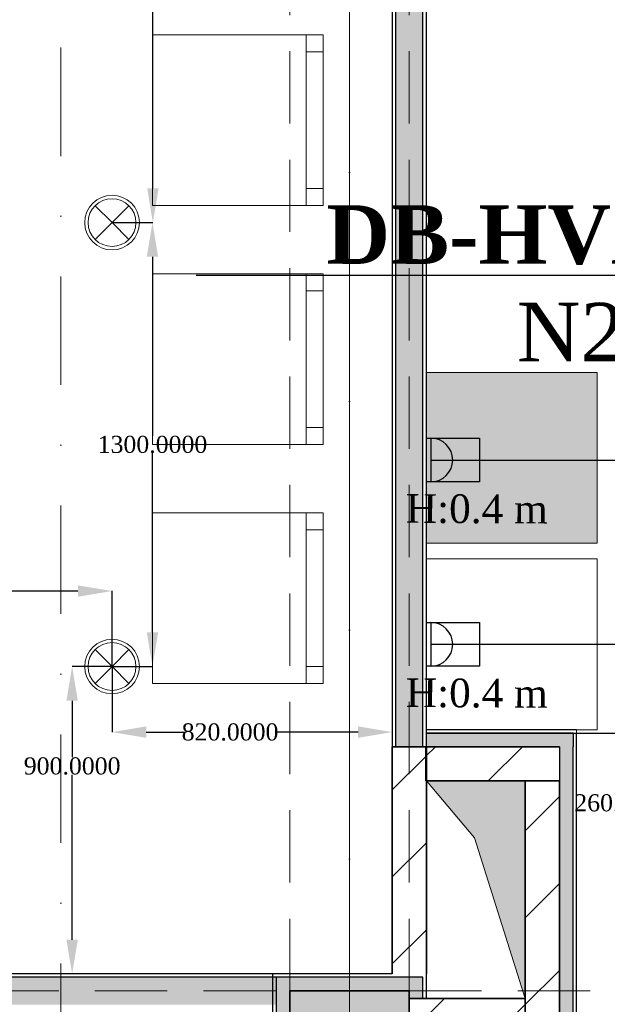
# Model space of a CAD drawing. Header units: millimetres. Extents: x 0 to 88385, y 0 to 41127.
# Tile 208 of 244: x 78266 to 79986, y 26799 to 29682. Entities that reach past the tile are written whole.
import ezdxf
from ezdxf import colors
from ezdxf.entities.mleader import LeaderData, LeaderLine
from ezdxf.enums import TextEntityAlignment as Align
from ezdxf.math import Vec2, Vec3

# ---------------------------------------------------------------- set-up
doc = ezdxf.new("R2010")
doc.units = ezdxf.units.MM
doc.header["$MEASUREMENT"] = 0
doc.linetypes.add('Dot & Dashed', pattern=[670.277762, 317.5, -176.388889, 0, -176.388874])
doc.linetypes.add('Hidden', pattern=[317.5, 211.666667, -105.833333])
for name, color, linetype in [('- განათება', 7, 'Continuous'), ('- მექანიკური ნაწილი', 7, 'Continuous'), ('- საშტეფცელო როზეტები', 7, 'Continuous'), ('Marker - Section', 7, 'Continuous'), ('New_Structural - Bearing', 7, 'Continuous'), ('Structural - Bearing', 7, 'Continuous'), ('Structural - Grid', 7, 'Continuous')]:
    doc.layers.add(name, color=color, linetype=linetype)
for name, color, linetype, lineweight in [('2D Drafting - General_Pen_No__1', 7, 'Continuous', 13), ('2D Drafting - General_Pen_No__2', 8, 'Continuous', 15), ('New_2D Drafting - General_Pen_No__1', 7, 'Continuous', 13), ('New_Interior - Furniture _Pen_No__1', 7, 'Continuous', 13), ('New_Structural - Bearing_Pen_No__1', 7, 'Continuous', 13), ('Structural - Bearing_Pen_No__20', 1, 'Continuous', 0), ('Structural - Bearing_Pen_No__27', 7, 'Continuous', 35)]:
    doc.layers.add(name, color=color, linetype=linetype, lineweight=lineweight)
for name, color, linetype, lineweight, true_color in [('Marker - Section_Pen_No__108', 7, 'Continuous', 13, 0xfd8379), ('New_2D Drafting - General_Pen_No__105', 7, 'Continuous', 13, 0xcae6ff), ('New_2D Drafting - General_Pen_No__161', 7, 'Continuous', 13, 0x6a6a6a), ('New_Interior - Lamp_Pen_No__77', 7, 'Continuous', 20, 0xffeb28), ('New_Structural - Bearing_Pen_No__255', 7, 'Continuous', 13, 0xe8e8e8), ('New_Structural - Bearing_Pen_No__5', 7, 'Continuous', 25, 0x40a5ff), ('New_Structural - Bearing_Pen_No__57', 7, 'Continuous', 25, 0xdcd214), ('Structural - Bearing_Pen_No__161', 7, 'Continuous', 13, 0x6a6a6a), ('Structural - Bearing_Pen_No__28', 7, 'Continuous', 35, 0xa80f02), ('Structural - Bearing_Pen_No__81', 7, 'Continuous', 20, 0x6a6a6a), ('Structural - Grid_Pen_No__81', 7, 'Continuous', 20, 0x6a6a6a)]:
    doc.layers.add(name, color=color, linetype=linetype, lineweight=lineweight, true_color=true_color)
doc.styles.add('CT', font='ARIALN.TTF', dxfattribs={"height": 200})
doc.styles.add('GENERATED_STYLE_2', font='txt')
doc.styles.get("Standard").update_dxf_attribs({"font": 'sylfaen.ttf'})
doc.dimstyles.get("Standard").update_dxf_attribs({"dimtxt": 0.18, "dimasz": 0.18, "dimexe": 0.18, "dimexo": 0.0625, "dimgap": 0.09, "dimtad": 0, "dimtih": 1, "dimtoh": 1, "dimdec": 4, "dimzin": 0, "dimdsep": 46, "dimtxsty": 'Standard', "dimcen": 0.09, "dimadec": 0, "dimazin": 0, "dimtfac": 1, "dimtdec": 4, "dimtofl": 0, "dimtmove": 0, "dimatfit": 3, "dimfxl": 1, "dimtolj": 1, "dimtzin": 0, "dimarcsym": 0})
pattern_1 = [(45, (0, 0), (-127.2792, 127.2792), [])]

# ---------------------------------------------------------------- blocks, each defined once
blk = doc.blocks.new('Wall_35', base_point=(-4883.8, 26838))
at = {"layer": 'Structural - Bearing', "linetype": 'Continuous', "lineweight": 0, "true_color": 0x000000}
h = blk.add_hatch(dxfattribs=at)
h.set_pattern_fill('MASONRY_BLOCK', color=18, style=0, pattern_type=2)
h.set_pattern_definition(pattern_1)
h.paths.add_polyline_path([(-4783.8, 26888), (-4783.8, 27553.1), (-4883.8, 27553.1), (-4883.8, 26888)])
at = {"layer": 'Structural - Bearing_Pen_No__27', "color": 7, "linetype": 'Continuous', "lineweight": 35, "flags": 128}
for points in [[(-4883.8, 27553.1), (-4783.8, 27553.1)], [(-4883.8, 27553.1), (-4883.8, 26888)], [(-4783.8, 26888), (-4783.8, 27553.1)]]:
    blk.add_lwpolyline(points, dxfattribs=at)
blk = doc.blocks.new('Wall_36', base_point=(-4785.1, 27553.1))
at = {"layer": 'Structural - Bearing', "linetype": 'Continuous', "lineweight": 0, "true_color": 0x000000}
h = blk.add_hatch(dxfattribs=at)
h.set_pattern_fill('MASONRY_BLOCK', color=18, style=0, pattern_type=2)
h.set_pattern_definition(pattern_1)
h.paths.add_polyline_path([(-4785.1, 27453.1), (-4394.2, 27453.1), (-4394.2, 27553.1), (-4785.1, 27553.1)])
at = {"layer": 'Structural - Bearing_Pen_No__27', "color": 7, "linetype": 'Continuous', "lineweight": 35, "flags": 128}
for points in [[(-4394.2, 27553.1), (-4785.1, 27553.1)], [(-4785.1, 27553.1), (-4785.1, 27453.1)], [(-4785.1, 27453.1), (-4394.2, 27453.1)]]:
    blk.add_lwpolyline(points, dxfattribs=at)
blk = doc.blocks.new('Wall_37', base_point=(-4394.2, 27453.1))
at = {"layer": 'Structural - Bearing', "linetype": 'Continuous', "lineweight": 0, "true_color": 0x000000}
h = blk.add_hatch(dxfattribs=at)
h.set_pattern_fill('MASONRY_BLOCK', color=18, style=0, pattern_type=2)
h.set_pattern_definition(pattern_1)
h.paths.add_polyline_path([(-4494.2, 27453.1), (-4494.2, 26716.2), (-4394.2, 26716.2), (-4394.2, 27453.1)])
at = {"layer": 'Structural - Bearing_Pen_No__27', "color": 7, "linetype": 'Continuous', "lineweight": 35, "flags": 128}
for points in [[(-4494.2, 27453.1), (-4494.2, 26716.2)], [(-4394.2, 26716.2), (-4394.2, 27453.1)]]:
    blk.add_lwpolyline(points, dxfattribs=at)
blk = doc.blocks.new('Wall_38', base_point=(-4494.2, 26716.2))
at = {"layer": 'Structural - Bearing', "linetype": 'Continuous', "lineweight": 0, "true_color": 0x000000}
h = blk.add_hatch(dxfattribs=at)
h.set_pattern_fill('MASONRY_BLOCK', color=18, style=0, pattern_type=2)
h.set_pattern_definition(pattern_1)
h.paths.add_polyline_path([(-4793.8, 26716.2), (-4793.8, 26816.2), (-4833.8, 26816.2), (-4833.8, 26716.2)])
h = blk.add_hatch(dxfattribs=at)
h.set_pattern_fill('MASONRY_BLOCK', color=18, style=0, pattern_type=2)
h.set_pattern_definition(pattern_1)
h.paths.add_polyline_path([(-4783.8, 26716.2), (-4783.8, 26816.2), (-4793.8, 26816.2), (-4793.8, 26716.2)])
h = blk.add_hatch(dxfattribs=at)
h.set_pattern_fill('MASONRY_BLOCK', color=18, style=0, pattern_type=2)
h.set_pattern_definition(pattern_1)
h.paths.add_polyline_path([(-4494.2, 26816.2), (-4783.8, 26816.2), (-4783.8, 26716.2), (-4494.2, 26716.2)])
at = {"layer": 'Structural - Bearing_Pen_No__27', "color": 7, "linetype": 'Continuous', "lineweight": 35}
for p, q in [((-4793.8, 26816.2), (-4833.8, 26816.2)), ((-4783.8, 26816.2), (-4793.8, 26816.2)), ((-4833.8, 26716.2), (-4793.8, 26716.2)), ((-4793.8, 26716.2), (-4783.8, 26716.2))]:
    blk.add_line(p, q, dxfattribs=at)
at = {"layer": 'Structural - Bearing_Pen_No__27', "color": 7, "linetype": 'Continuous', "lineweight": 35, "flags": 128}
for points in [[(-4494.2, 26816.2), (-4783.8, 26816.2)], [(-4783.8, 26716.2), (-4494.2, 26716.2)]]:
    blk.add_lwpolyline(points, dxfattribs=at)
blk = doc.blocks.new('Wall_68', base_point=(-4783.8, 32838))
at = {"layer": 'New_Structural - Bearing_Pen_No__57', "linetype": 'Continuous', "lineweight": 25, "true_color": 0xdcd214}
blk.add_hatch(color=52, dxfattribs=at).paths.add_polyline_path([(-4873.8, 27553.1), (-4793.8, 27553.1), (-4793.8, 32838), (-4833.8, 32838), (-4833.8, 32488), (-4873.8, 32488)])
at = {"layer": 'New_Structural - Bearing_Pen_No__1', "color": 7, "linetype": 'Continuous', "lineweight": 13, "flags": 128}
for points in [[(-4873.8, 27553.1), (-4883.8, 27553.1)], [(-4793.8, 27553.1), (-4873.8, 27553.1)], [(-4783.8, 27553.1), (-4793.8, 27553.1)]]:
    blk.add_lwpolyline(points, dxfattribs=at)
at = {"layer": 'New_Structural - Bearing_Pen_No__5', "color": 161, "linetype": 'Continuous', "lineweight": 25, "true_color": 0x40a5ff}
for p, q in [((-4793.8, 27553.1), (-4793.8, 32838)), ((-4873.8, 32488), (-4873.8, 27553.1))]:
    blk.add_line(p, q, dxfattribs=at)
at = {"layer": 'New_Structural - Bearing_Pen_No__5', "color": 161, "linetype": 'Continuous', "lineweight": 25, "true_color": 0x40a5ff, "flags": 128}
for points in [[(-4783.8, 27553.1), (-4783.8, 32838)], [(-4883.8, 32488), (-4883.8, 27553.1)]]:
    blk.add_lwpolyline(points, dxfattribs=at)
blk = doc.blocks.new('Wall_71', base_point=(-16933.8, 26888))
at = {"layer": 'New_Structural - Bearing_Pen_No__57', "linetype": 'Continuous', "lineweight": 25, "true_color": 0xdcd214}
blk.add_hatch(color=52, dxfattribs=at).paths.add_polyline_path([(-5183.8, 26878), (-16933.8, 26878), (-16933.8, 26838), (-16833.8, 26838), (-16833.8, 26798), (-11183.8, 26798), (-11183.8, 26838), (-10833.8, 26838), (-10833.8, 26798), (-5183.8, 26798)])
at = {"layer": 'New_Structural - Bearing_Pen_No__1', "color": 7, "linetype": 'Continuous', "lineweight": 13, "flags": 128}
for points in [[(-5183.8, 26888), (-5183.8, 26878)], [(-5183.8, 26878), (-5183.8, 26838)]]:
    blk.add_lwpolyline(points, dxfattribs=at)
at = {"layer": 'New_Structural - Bearing_Pen_No__5', "color": 161, "linetype": 'Continuous', "lineweight": 25, "true_color": 0x40a5ff}
blk.add_line((-5183.8, 26878), (-16933.8, 26878), dxfattribs=at)
at = {"layer": 'New_Structural - Bearing_Pen_No__5', "color": 161, "linetype": 'Continuous', "lineweight": 25, "true_color": 0x40a5ff, "flags": 128}
blk.add_lwpolyline([(-5183.8, 26888), (-16783.8, 26888)], dxfattribs=at)
blk = doc.blocks.new('Wall_153', base_point=(-4833.8, 26838))
at = {"layer": 'New_Structural - Bearing_Pen_No__255', "linetype": 'Continuous', "lineweight": 13, "true_color": 0xe8e8e8}
for points in [[(-4833.8, 26878), (-4833.8, 26838), (-4793.8, 26878)], [(-4833.8, 26838), (-4793.8, 26838), (-4793.8, 26878)], [(-4793.8, 26838), (-4833.8, 26838), (-4833.8, 26816.2), (-4793.8, 26816.2)], [(-4793.8, 26488), (-4793.8, 26716.2), (-4833.8, 26716.2), (-4833.8, 26488)], [(-4833.8, 26488), (-4833.8, 26448), (-4793.8, 26448)], [(-4793.8, 26488), (-4833.8, 26488), (-4793.8, 26448)]]:
    blk.add_hatch(color=254, dxfattribs=at).paths.add_polyline_path(points)
at = {"layer": 'New_Structural - Bearing_Pen_No__1', "color": 7, "linetype": 'Continuous', "lineweight": 13, "flags": 128}
blk.add_lwpolyline([(-4783.8, 26438), (-4793.8, 26438)], dxfattribs=at)
at = {"layer": 'New_Structural - Bearing_Pen_No__5', "color": 161, "linetype": 'Continuous', "lineweight": 25, "true_color": 0x40a5ff}
for p, q in [((-4793.8, 26878), (-4833.8, 26878)), ((-4793.8, 26838), (-4793.8, 26878)), ((-4793.8, 26816.2), (-4793.8, 26838)), ((-4793.8, 26488), (-4793.8, 26716.2)), ((-4793.8, 26448), (-4793.8, 26488)), ((-4833.8, 26448), (-4793.8, 26448))]:
    blk.add_line(p, q, dxfattribs=at)
at = {"layer": 'New_Structural - Bearing_Pen_No__5', "color": 161, "linetype": 'Continuous', "lineweight": 25, "true_color": 0x40a5ff, "flags": 128}
for points in [[(-4783.8, 26816.2), (-4783.8, 26888)], [(-4783.8, 26438), (-4783.8, 26716.2)]]:
    blk.add_lwpolyline(points, dxfattribs=at)
at = {"layer": 'Structural - Bearing_Pen_No__27', "color": 7, "linetype": 'Continuous', "lineweight": 35}
for p, q in [((-4793.8, 26816.2), (-4833.8, 26816.2)), ((-4783.8, 26816.2), (-4793.8, 26816.2)), ((-4833.8, 26716.2), (-4793.8, 26716.2)), ((-4793.8, 26716.2), (-4783.8, 26716.2))]:
    blk.add_line(p, q, dxfattribs=at)
blk = doc.blocks.new('Wall_155', base_point=(-5183.8, 26488))
at = {"layer": 'New_Structural - Bearing_Pen_No__255', "linetype": 'Continuous', "lineweight": 13, "true_color": 0xe8e8e8}
for points in [[(-5223.8, 26878), (-5183.8, 26838), (-5183.8, 26878)], [(-5223.8, 26838), (-5183.8, 26838), (-5223.8, 26878)], [(-5223.8, 26838), (-5223.8, 26488), (-5183.8, 26488), (-5183.8, 26838)]]:
    blk.add_hatch(color=254, dxfattribs=at).paths.add_polyline_path(points)
at = {"layer": 'New_Structural - Bearing_Pen_No__1', "color": 7, "linetype": 'Continuous', "lineweight": 13, "flags": 128}
blk.add_lwpolyline([(-5233.8, 26888), (-5223.8, 26888)], dxfattribs=at)
at = {"layer": 'New_Structural - Bearing_Pen_No__5', "color": 161, "linetype": 'Continuous', "lineweight": 25, "true_color": 0x40a5ff}
for p, q in [((-5183.8, 26878), (-5223.8, 26878)), ((-5223.8, 26878), (-5223.8, 26838)), ((-5223.8, 26838), (-5223.8, 26488)), ((-5223.8, 26488), (-5223.8, 26448))]:
    blk.add_line(p, q, dxfattribs=at)
at = {"layer": 'New_Structural - Bearing_Pen_No__5', "color": 161, "linetype": 'Continuous', "lineweight": 25, "true_color": 0x40a5ff, "flags": 128}
blk.add_lwpolyline([(-5233.8, 26888), (-5233.8, 26448)], dxfattribs=at)
blk = doc.blocks.new('Wall_156', base_point=(-5183.8, 26838))
at = {"layer": 'New_Structural - Bearing_Pen_No__255', "linetype": 'Continuous', "lineweight": 13, "true_color": 0xe8e8e8}
blk.add_hatch(color=254, dxfattribs=at).paths.add_polyline_path([(-5183.8, 26878), (-5183.8, 26838), (-4833.8, 26838), (-4833.8, 26878)])
at = {"layer": 'New_Structural - Bearing_Pen_No__5', "color": 161, "linetype": 'Continuous', "lineweight": 25, "true_color": 0x40a5ff}
for p, q in [((-5183.8, 26878), (-5223.8, 26878)), ((-4833.8, 26878), (-5183.8, 26878)), ((-4793.8, 26878), (-4833.8, 26878))]:
    blk.add_line(p, q, dxfattribs=at)
at = {"layer": 'New_Structural - Bearing_Pen_No__5', "color": 161, "linetype": 'Continuous', "lineweight": 25, "true_color": 0x40a5ff, "flags": 128}
blk.add_lwpolyline([(-4883.8, 26888), (-5223.8, 26888)], dxfattribs=at)
blk = doc.blocks.new('Wall_240', base_point=(-4394.2, 26665.8))
at = {"layer": 'New_Structural - Bearing_Pen_No__255', "linetype": 'Continuous', "lineweight": 13, "true_color": 0xe8e8e8}
for points in [[(-4354.2, 26716.2), (-4354.2, 27553.1), (-4394.2, 27553.1), (-4394.2, 26716.2)], [(-4354.2, 26676.2), (-4354.2, 26716.2), (-4394.2, 26716.2), (-4394.2, 26676.2)], [(-4394.2, 26666.2), (-4394.2, 26665.8), (-4354.2, 26665.8), (-4354.2, 26666.2)]]:
    blk.add_hatch(color=254, dxfattribs=at).paths.add_polyline_path(points)
at = {"layer": 'New_Structural - Bearing_Pen_No__1', "color": 7, "linetype": 'Continuous', "lineweight": 13, "flags": 128}
for points in [[(-4394.2, 26665.8), (-4354.2, 26665.8)], [(-4354.2, 26665.8), (-4344.2, 26665.8)]]:
    blk.add_lwpolyline(points, dxfattribs=at)
at = {"layer": 'New_Structural - Bearing_Pen_No__5', "color": 161, "linetype": 'Continuous', "lineweight": 25, "true_color": 0x40a5ff}
for p, q in [((-4354.2, 27593.1), (-4354.2, 27553.1)), ((-4344.2, 27553.1), (-4344.2, 27593.1)), ((-4354.2, 26716.2), (-4354.2, 27553.1)), ((-4354.2, 26676.2), (-4354.2, 26716.2)), ((-4354.2, 26676.2), (-4394.2, 26676.2)), ((-4394.2, 26666.2), (-4354.2, 26666.2)), ((-4354.2, 26665.8), (-4354.2, 26666.2))]:
    blk.add_line(p, q, dxfattribs=at)
at = {"layer": 'New_Structural - Bearing_Pen_No__5', "color": 161, "linetype": 'Continuous', "lineweight": 25, "true_color": 0x40a5ff, "flags": 128}
for points in [[(-4394.2, 27553.1), (-4394.2, 26716.2)], [(-4344.2, 26665.8), (-4344.2, 27553.1)], [(-4394.2, 26666.2), (-4394.2, 26665.8)]]:
    blk.add_lwpolyline(points, dxfattribs=at)
blk = doc.blocks.new('Wall_241', base_point=(-4344.1, 27553.1))
at = {"layer": 'New_Structural - Bearing_Pen_No__255', "linetype": 'Continuous', "lineweight": 13, "true_color": 0xe8e8e8}
for points in [[(-4394.2, 27593.1), (-4783.8, 27593.1), (-4783.8, 27553.1), (-4394.2, 27553.1)], [(-4354.2, 27593.1), (-4394.2, 27593.1), (-4394.2, 27553.1), (-4354.2, 27553.1)], [(-4344.2, 27553.1), (-4344.1, 27553.1), (-4344.1, 27593.1), (-4344.2, 27593.1)]]:
    blk.add_hatch(color=254, dxfattribs=at).paths.add_polyline_path(points)
at = {"layer": 'New_Structural - Bearing_Pen_No__1', "color": 7, "linetype": 'Continuous', "lineweight": 13, "flags": 128}
for points in [[(-4783.8, 27593.1), (-4783.8, 27603.1)], [(-4783.8, 27553.1), (-4783.8, 27593.1)], [(-4344.1, 27593.1), (-4344.1, 27603.1)], [(-4344.1, 27553.1), (-4344.1, 27593.1)]]:
    blk.add_lwpolyline(points, dxfattribs=at)
at = {"layer": 'New_Structural - Bearing_Pen_No__5', "color": 161, "linetype": 'Continuous', "lineweight": 25, "true_color": 0x40a5ff}
for p, q in [((-4394.2, 27593.1), (-4783.8, 27593.1)), ((-4354.2, 27593.1), (-4394.2, 27593.1)), ((-4354.2, 27593.1), (-4354.2, 27553.1)), ((-4344.2, 27553.1), (-4344.2, 27593.1)), ((-4344.1, 27593.1), (-4344.2, 27593.1))]:
    blk.add_line(p, q, dxfattribs=at)
at = {"layer": 'New_Structural - Bearing_Pen_No__5', "color": 161, "linetype": 'Continuous', "lineweight": 25, "true_color": 0x40a5ff, "flags": 128}
for points in [[(-4344.1, 27603.1), (-4783.8, 27603.1)], [(-4783.8, 27553.1), (-4394.2, 27553.1)], [(-4344.2, 27553.1), (-4344.1, 27553.1)]]:
    blk.add_lwpolyline(points, dxfattribs=at)
blk = doc.blocks.new('Column_34', base_point=(-5008.8, 26663))
at = {"layer": 'Structural - Bearing_Pen_No__161', "linetype": 'Continuous', "lineweight": 0, "true_color": 0x6a6a6a}
blk.add_hatch(color=251, dxfattribs=at).paths.add_polyline_path([(-4833.8, 26488), (-4833.8, 26838), (-5183.8, 26838), (-5183.8, 26488)])
at = {"layer": 'Structural - Bearing_Pen_No__20', "color": 1, "linetype": 'Continuous', "lineweight": 0}
for p, q in [((-5008.8, 26743), (-5008.8, 26918)), ((-5088.8, 26663), (-5263.8, 26663)), ((-4928.8, 26663), (-4753.8, 26663)), ((-5008.8, 26583), (-5008.8, 26408))]:
    blk.add_line(p, q, dxfattribs=at)
blk.add_point((-5008.8, 26663), dxfattribs=at)
at = {"layer": 'Structural - Bearing_Pen_No__28', "color": 14, "linetype": 'Continuous', "lineweight": 35, "true_color": 0xa80f02, "flags": 128}
blk.add_lwpolyline([(-4833.8, 26488), (-4833.8, 26838), (-5183.8, 26838), (-5183.8, 26488)], close=True, dxfattribs=at)
blk = doc.blocks.new('Standard grid marker_2')
at = {"layer": 'Structural - Grid_Pen_No__81', "color": 251, "linetype": 'Continuous', "lineweight": 20, "true_color": 0x6a6a6a}
blk.add_line((1000, 0), (27734.9, 0), dxfattribs=at)
at = {"layer": 'Structural - Grid_Pen_No__81', "color": 251, "lineweight": 20, "true_color": 0x6a6a6a, "style": 'GENERATED_STYLE_2'}
for tag, p in [('AC_MarkerText_1_0', (-1.5, -46.7)), ('AC_MarkerText_1_1', (28933.4, -46.7))]:
    blk.add_attdef(tag, text='', height=100, rotation=270, dxfattribs=at).set_placement(p, align=Align.TOP_CENTER)
blk = doc.blocks.new('Chair Layout 27')
at = {"layer": 'New_Interior - Furniture _Pen_No__1', "color": 7, "linetype": 'Continuous', "lineweight": 13}
for p, q in [((50, -50), (50, 0)), ((450, -50), (450, 0)), ((750, -50), (750, 0)), ((1150, -50), (1150, 0)), ((1450, -50), (1450, 0)), ((1850, -50), (1850, 0)), ((0, -50), (500, -50)), ((700, -50), (1200, -50)), ((1400, -50), (1900, -50))]:
    blk.add_line(p, q, dxfattribs=at)
at = {"layer": 'New_Interior - Furniture _Pen_No__1', "color": 7, "linetype": 'Continuous', "lineweight": 13, "flags": 128}
for points in [[(0, -500), (500, -500), (500, 0), (0, 0)], [(700, -500), (1200, -500), (1200, 0), (700, 0)], [(1400, -500), (1900, -500), (1900, 0), (1400, 0)]]:
    blk.add_lwpolyline(points, close=True, dxfattribs=at)
blk = doc.blocks.new('Beam_2', base_point=(-5008.8, 14663))
at = {"layer": 'Structural - Bearing_Pen_No__81', "color": 251, "linetype": 'Dot & Dashed', "lineweight": 20, "true_color": 0x6a6a6a}
blk.add_line((-5008.8, 14663), (-5008.8, 39096.2), dxfattribs=at)
at = {"layer": 'Structural - Bearing_Pen_No__81', "color": 251, "linetype": 'Hidden', "lineweight": 20, "true_color": 0x6a6a6a}
for p, q in [((-5183.8, 26838), (-5183.8, 32488)), ((-4833.8, 26838), (-4833.8, 32488))]:
    blk.add_line(p, q, dxfattribs=at)
blk = doc.blocks.new('Beam_12', base_point=(-47008.8, 26663))
at = {"layer": 'Structural - Bearing_Pen_No__81', "color": 251, "linetype": 'Hidden', "lineweight": 20, "true_color": 0x6a6a6a}
for p, q in [((-10833.8, 26838), (-5183.8, 26838)), ((-4833.8, 26838), (816.2, 26838))]:
    blk.add_line(p, q, dxfattribs=at)
blk = doc.blocks.new('Cutting Plane_1', base_point=(-5853.8, 11703.1))
at = {"layer": 'Marker - Section_Pen_No__108', "color": 11, "linetype": 'Dot & Dashed', "lineweight": 13, "true_color": 0xfd8379}
blk.add_line((-5853.8, 11853.1), (-5853.8, 40288), dxfattribs=at)
blk = doc.blocks.new('- საშტეფცელო როზეტი IP22')
at = {"layer": '- საშტეფცელო როზეტები', "color": 5}
for p, q in [((8536.7, 3822.7), (8536.7, 3888.1)), ((8472.6, 3758.6), (8600.9, 3758.6))]:
    blk.add_line(p, q, dxfattribs=at)
blk.add_arc((8536.7, 3758.6), 64.1, 0, 180, dxfattribs=at)
blk = doc.blocks.new('1 ჩარჩო')
at = {"layer": '- საშტეფცელო როზეტები', "color": 5}
blk.add_lwpolyline([(7775.1, 3905.1), (7903.3, 3905.1), (7903.3, 3750.1), (7775.1, 3750.1)], close=True, dxfattribs=at)
blk = doc.blocks.new('Recessed Spot')
at = {"layer": 'New_Interior - Lamp_Pen_No__77', "color": 2, "linetype": 'Continuous', "lineweight": 20, "true_color": 0xffeb28}
for q in [(-49.5, 49.5), (49.5, 49.5), (-49.5, -49.5), (49.5, -49.5)]:
    blk.add_line((0, 0), q, dxfattribs=at)
at = {"layer": 'New_Interior - Lamp_Pen_No__77', "color": 2, "linetype": 'Continuous', "lineweight": 20, "true_color": 0xffeb28, "flags": 128}
blk.add_lwpolyline([(80, 0, 1), (-80, 0, 1)], format="xyb", close=True, dxfattribs=at)
at = {"layer": 'New_Interior - Lamp_Pen_No__77', "color": 2, "linetype": 'Continuous', "lineweight": 20, "true_color": 0xffeb28}
blk.add_circle((0, 0), 70, dxfattribs=at)
blk = doc.blocks.new('_DotSmall')
at = {"color": 0, "linetype": 'ByBlock', "const_width": 0.5}
blk.add_lwpolyline([(-0.0625, 0, 1), (0.0625, 0, 1)], format="xyb", close=True, dxfattribs=at)
blk = doc.blocks.new('*D592')
at = {"layer": '- საშტეფცელო როზეტები', "color": 0, "lineweight": -2, "transparency": 16777216}
for p, q in [((79469.5, 27853.1), (80265.3, 27853.1)), ((80265.2, 27753.1), (80265.2, 27693.1)), ((79456.6, 27593.1), (80265.3, 27593.1)), ((80265.2, 27593.1), (80265.2, 27388.5)), ((80265.2, 27388.5), (80165.2, 27388.5))]:
    blk.add_line(p, q, dxfattribs=at)
at = {"layer": '- საშტეფცელო როზეტები', "color": 0, "transparency": 16777216}
for points in [[(80248.5, 27753.1), (80281.8, 27753.1), (80265.2, 27853.1)], [(80248.5, 27693.1), (80281.8, 27693.1), (80265.2, 27593.1)]]:
    blk.add_solid(points, dxfattribs=at)
at = {"layer": 'Defpoints', "color": 0, "transparency": 16777216}
for p in [(79469.5, 27853.1), (80265.2, 27853.1), (79456.5, 27593.1)]:
    blk.add_point(p, dxfattribs=at)
at = {"layer": '- საშტეფცელო როზეტები', "color": 0, "transparency": 16777216, "insert": (80031, 27388.5), "char_height": 50, "attachment_point": 5}
blk.add_mtext('\\A1;{\\fSylfaen|b0|i0|c0|p18;260.0000}', dxfattribs=at)
blk = doc.blocks.new('*D593')
at = {"layer": '- საშტეფცელო როზეტები', "color": 0, "lineweight": -2, "transparency": 16777216}
for p, q in [((79469.5, 28392.6), (80583.2, 28392.6)), ((80583, 28292.6), (80583, 28007.2)), ((80583, 27693.1), (80583, 27955.8)), ((79456.6, 27593.1), (80583.2, 27593.1))]:
    blk.add_line(p, q, dxfattribs=at)
at = {"layer": '- საშტეფცელო როზეტები', "color": 0, "transparency": 16777216}
for points in [[(80566.3, 28292.6), (80599.7, 28292.6), (80583, 28392.6)], [(80566.3, 27693.1), (80599.7, 27693.1), (80583, 27593.1)]]:
    blk.add_solid(points, dxfattribs=at)
at = {"layer": 'Defpoints', "color": 0, "transparency": 16777216}
for p in [(79469.5, 28392.6), (80583, 28392.6), (79456.5, 27593.1)]:
    blk.add_point(p, dxfattribs=at)
at = {"layer": '- საშტეფცელო როზეტები', "color": 0, "transparency": 16777216, "insert": (80583, 27981.5), "char_height": 50, "attachment_point": 5}
blk.add_mtext('\\A1;{\\fSylfaen|b0|i0|c0|p18;799.5131}', dxfattribs=at)
blk = doc.blocks.new('*D1104')
at = {"layer": '- განათება', "color": 0, "lineweight": -2, "transparency": 16777216}
for p, q in [((78536.4, 27788), (78419.6, 27788)), ((78419.8, 27688), (78419.8, 27522.2)), ((78419.8, 26988), (78419.8, 27470.8)), ((78658.7, 26888), (78419.6, 26888))]:
    blk.add_line(p, q, dxfattribs=at)
at = {"layer": '- განათება', "color": 0, "transparency": 16777216}
for points in [[(78403.1, 27688), (78436.4, 27688), (78419.8, 27788)], [(78403.1, 26988), (78436.4, 26988), (78419.8, 26888)]]:
    blk.add_solid(points, dxfattribs=at)
at = {"layer": 'Defpoints', "color": 0, "transparency": 16777216}
for p in [(78419.8, 27788), (78536.5, 27788), (78658.7, 26888)]:
    blk.add_point(p, dxfattribs=at)
at = {"layer": '- განათება', "color": 0, "transparency": 16777216, "insert": (78419.8, 27496.5), "char_height": 50, "attachment_point": 5}
blk.add_mtext('\\A1;{\\fSylfaen|b0|i0|c0|p18;900.0000}', dxfattribs=at)
blk = doc.blocks.new('*D1105')
at = {"layer": '- განათება', "color": 0, "lineweight": -2, "transparency": 16777216}
for p, q in [((79356.5, 27795.9), (79356.5, 27595.8)), ((78536.5, 27787.9), (78536.5, 27595.8)), ((78636.5, 27596), (78748.2, 27596)), ((79256.5, 27596), (79015.9, 27596))]:
    blk.add_line(p, q, dxfattribs=at)
at = {"layer": '- განათება', "color": 0, "transparency": 16777216}
for points in [[(78636.5, 27612.7), (78636.5, 27579.3), (78536.5, 27596)], [(79256.5, 27612.7), (79256.5, 27579.3), (79356.5, 27596)]]:
    blk.add_solid(points, dxfattribs=at)
at = {"layer": 'Defpoints', "color": 0, "transparency": 16777216}
for p in [(79356.5, 27796), (78536.5, 27788), (78536.5, 27596)]:
    blk.add_point(p, dxfattribs=at)
at = {"layer": '- განათება', "color": 0, "transparency": 16777216, "insert": (78882, 27596), "char_height": 50, "attachment_point": 5}
blk.add_mtext('\\A1;{\\fSylfaen|b0|i0|c0|p18;820.0000}', dxfattribs=at)
blk = doc.blocks.new('*D1114')
at = {"layer": '- განათება', "color": 0, "lineweight": -2, "transparency": 16777216}
for p, q in [((78536.6, 29088), (78655.1, 29088)), ((78654.9, 28988), (78654.9, 28463.6)), ((78654.9, 27888), (78654.9, 28412.3)), ((78536.6, 27788), (78655.1, 27788))]:
    blk.add_line(p, q, dxfattribs=at)
at = {"layer": '- განათება', "color": 0, "transparency": 16777216}
for points in [[(78638.2, 28988), (78671.5, 28988), (78654.9, 29088)], [(78638.2, 27888), (78671.5, 27888), (78654.9, 27788)]]:
    blk.add_solid(points, dxfattribs=at)
at = {"layer": 'Defpoints', "color": 0, "transparency": 16777216}
for p in [(78536.5, 29088), (78536.5, 27788), (78654.9, 27788)]:
    blk.add_point(p, dxfattribs=at)
at = {"layer": '- განათება', "color": 0, "transparency": 16777216, "insert": (78654.9, 28438), "char_height": 50, "attachment_point": 5}
blk.add_mtext('\\A1;{\\fSylfaen|b0|i0|c0|p18;1300.0000}', dxfattribs=at)
blk = doc.blocks.new('*D1115')
at = {"layer": '- განათება', "color": 0, "lineweight": -2, "transparency": 16777216}
for p, q in [((78536.6, 30388), (78656.3, 30388)), ((78656.1, 30288), (78656.1, 29769.7)), ((78656.1, 29188), (78656.1, 29718.4)), ((78536.6, 29088), (78656.3, 29088))]:
    blk.add_line(p, q, dxfattribs=at)
at = {"layer": '- განათება', "color": 0, "transparency": 16777216}
for points in [[(78639.5, 30288), (78672.8, 30288), (78656.1, 30388)], [(78639.5, 29188), (78672.8, 29188), (78656.1, 29088)]]:
    blk.add_solid(points, dxfattribs=at)
at = {"layer": 'Defpoints', "color": 0, "transparency": 16777216}
for p in [(78536.5, 30388), (78536.5, 29088), (78656.1, 29088)]:
    blk.add_point(p, dxfattribs=at)
at = {"layer": '- განათება', "color": 0, "transparency": 16777216, "insert": (78656.1, 29744), "char_height": 50, "attachment_point": 5}
blk.add_mtext('\\A1;{\\fSylfaen|b0|i0|c0|p18;1300.0000}', dxfattribs=at)
blk = doc.blocks.new('*D1123')
at = {"layer": '- განათება', "color": 0, "lineweight": -2, "transparency": 16777216}
for p, q in [((77036.5, 27788), (77036.5, 28009.2)), ((77136.5, 28009), (77619.9, 28009)), ((78436.5, 28009), (77919.1, 28009)), ((78536.5, 27788), (78536.5, 28009.2))]:
    blk.add_line(p, q, dxfattribs=at)
at = {"layer": '- განათება', "color": 0, "transparency": 16777216}
for points in [[(77136.5, 28025.7), (77136.5, 27992.3), (77036.5, 28009)], [(78436.5, 28025.7), (78436.5, 27992.3), (78536.5, 28009)]]:
    blk.add_solid(points, dxfattribs=at)
at = {"layer": 'Defpoints', "color": 0, "transparency": 16777216}
for p in [(77036.5, 28009), (77036.5, 27788), (78536.5, 27788)]:
    blk.add_point(p, dxfattribs=at)
at = {"layer": '- განათება', "color": 0, "transparency": 16777216, "insert": (77769.5, 28009), "char_height": 50, "attachment_point": 5}
blk.add_mtext('\\A1;{\\fSylfaen|b0|i0|c0|p18;1500.0000}', dxfattribs=at)

msp = doc.modelspace()

# ---------------------------------------------------------------- hatches: boundary and pattern name
at = {"layer": '2D Drafting - General_Pen_No__1', "linetype": 'Continuous', "lineweight": 0, "true_color": 0x000000}
msp.add_hatch(color=18, dxfattribs=at).paths.add_polyline_path([(79746.10646, 26816.15023), (79597.62428, 27286.29748), (79456.5059, 27453.0658), (79746.10646, 27453.0658)])
at = {"layer": 'New_2D Drafting - General_Pen_No__105', "linetype": 'Continuous', "lineweight": 0, "true_color": 0x97acbf}
msp.add_hatch(color=253, dxfattribs=at).paths.add_polyline_path([(79956.5059, 28649.18789), (79456.5059, 28649.18789), (79456.5059, 28149.18789), (79956.5059, 28149.18789)])

# ---------------------------------------------------------------- linework, layer by layer
at = {"layer": '2D Drafting - General_Pen_No__2', "color": 8, "linetype": 'Continuous', "lineweight": 15, "flags": 128}
msp.add_lwpolyline([(79746.10646, 26816.15023), (79597.62428, 27286.29748), (79456.5059, 27453.0658), (79746.10646, 27453.0658)], close=True, dxfattribs=at)
at = {"layer": 'New_2D Drafting - General_Pen_No__1', "color": 7, "linetype": 'Continuous', "lineweight": 13}
for p, q in [((79956.5059, 28649.18789), (79456.5059, 28649.18789)), ((79456.5059, 28649.18789), (79456.5059, 28149.18789)), ((79956.5059, 28149.18789), (79956.5059, 28649.18789)), ((79456.5059, 28149.18789), (79956.5059, 28149.18789)), ((79956.5059, 28103.0658), (79456.5059, 28103.0658)), ((79456.5059, 28103.0658), (79456.5059, 27603.0658)), ((79956.5059, 27603.0658), (79956.5059, 28103.0658)), ((79456.5059, 27603.0658), (79956.5059, 27603.0658))]:
    msp.add_line(p, q, dxfattribs=at)
at = {"layer": 'New_2D Drafting - General_Pen_No__161', "color": 251, "linetype": 'Continuous', "lineweight": 13, "true_color": 0x6a6a6a, "flags": 128}
msp.add_lwpolyline([(79956.5059, 28649.18789), (79456.5059, 28649.18789), (79456.5059, 28149.18789), (79956.5059, 28149.18789)], close=True, dxfattribs=at)

# ---------------------------------------------------------------- block references
at = {"layer": '- საშტეფცელო როზეტები', "rotation": 270}
for name, p in [('1 ჩარჩო', (75706.44342, 36231.78655)), ('- საშტეფცელო როზეტი IP22', (75710.92007, 36929.32048)), ('1 ჩარჩო', (75706.44342, 35692.27347)), ('- საშტეფცელო როზეტი IP22', (75710.92007, 36389.8074))]:
    msp.add_blockref(name, p, dxfattribs=at)
at = {"layer": 'New_Interior - Furniture _Pen_No__1', "color": 7, "linetype": 'Continuous', "lineweight": 13, "xscale": -1, "zscale": 1000, "rotation": 270}
msp.add_blockref('Chair Layout 27', (79154.87867, 27737.98097), dxfattribs=at)
at = {"layer": 'New_Structural - Bearing', "color": 7, "lineweight": 35}
for name, p in [('Wall_68', (79456.5059, 32837.98097)), ('Wall_241', (79896.14694, 27553.0658)), ('Wall_240', (79846.10646, 26665.82476)), ('Wall_71', (67306.5059, 26887.98097)), ('Wall_155', (79056.5059, 26487.98097)), ('Wall_156', (79056.5059, 26837.98097)), ('Wall_153', (79406.5059, 26837.98097))]:
    msp.add_blockref(name, p, dxfattribs=at)
at = {"layer": 'Structural - Bearing', "color": 251, "lineweight": 20, "true_color": 0x6a6a6a}
for name, p in [('Beam_2', (79231.5059, 14662.98097)), ('Beam_12', (37231.5059, 26662.98097))]:
    msp.add_blockref(name, p, dxfattribs=at)
at = {"layer": 'Structural - Bearing', "color": 7, "lineweight": 35}
for name, p in [('Wall_35', (79356.5059, 26837.98097)), ('Wall_36', (79455.19521, 27553.0658)), ('Wall_37', (79846.10646, 27453.0658)), ('Wall_38', (79746.10646, 26716.15023))]:
    msp.add_blockref(name, p, dxfattribs=at)
at = {"layer": 'Structural - Bearing', "color": 14, "lineweight": 35, "true_color": 0xa80f02}
msp.add_blockref('Column_34', (79231.5059, 26662.98097), dxfattribs=at)
at = {"layer": 'Structural - Grid', "color": 8, "linetype": 'Continuous', "lineweight": 15, "zscale": 1000, "rotation": 90}
msp.add_blockref('Standard grid marker_2', (79231.5059, 11703.05519), dxfattribs=at)

# ---------------------------------------------------------------- texts
at = {"layer": '- საშტეფცელო როზეტები', "color": 5, "char_height": 83.964469, "attachment_point": 3, "rotation": 359.68932566}
for insert in [(79812.15176, 28290.74556), (79812.15176, 27751.23247)]:
    msp.add_mtext_dynamic_manual_height_columns('H:0.4 m', width=710.9466492, gutter_width=1.70068, heights=[0], dxfattribs=dict(at, insert=insert))

# ---------------------------------------------------------------- dimensions: what is measured, and where the dimension line sits
at = {"layer": '- განათება', "color": 1}
dim = msp.add_linear_dim(base=(78536.5059, 27596), p1=(79356.5059, 27796), p2=(78536.5059, 27787.98097), angle=180, text='{\\fSylfaen|b0|i0|c0|p18;<>}', dimstyle='Standard', override={"dimtxt": 50, "dimasz": 100}, dxfattribs=at)
dim.commit()
dim.dimension.update_dxf_attribs({"geometry": '*D1105', "text_midpoint": (78882.02085, 27596), "dimtype": 160})
at = {"layer": '- საშტეფცელო როზეტები', "color": 1}
for base, p2, picture, middle in [((80583, 28392.57889), (79469.47705, 28392.57889), '*D593', (80583, 27981.5)), ((80265.16643, 27853.0658), (79469.47705, 27853.0658), '*D592', (80031, 27388.5))]:
    dim = msp.add_linear_dim(base=base, p1=(79456.5059, 27593.0658), p2=p2, angle=90, text='{\\fSylfaen|b0|i0|c0|p18;<>}', dimstyle='Standard', override={"dimtxt": 50, "dimasz": 100}, dxfattribs=at)
    dim.commit()
    dim.dimension.update_dxf_attribs({"geometry": picture, "text_midpoint": middle, "dimtype": 160})

# ---------------------------------------------------------------- leaders
at = {"layer": '- მექანიკური ნაწილი', "color": 7}
ml = msp.add_multileader_mtext('Standard', dxfattribs=at)
ml.set_content('{\\fSylfaen|b1|i0|c0|p18;\\C1;DB-HVAC\\C7;  \\fSylfaen|b0|i0|c0|p18;\\C1;QF-28          \\C7;N2XH-3X2.5}', color=7, style='CT')
ml.set_leader_properties()
ml.set_arrow_properties(name='DOTSMALL')
ml.build(insert=Vec2(0, 0))
ml.multileader.update_dxf_attribs({"has_dogleg": 0, "text_left_attachment_type": 6, "text_right_attachment_type": 6, "dogleg_length": 9, "arrow_head_size": 172.53719})
ctx = ml.context
ctx.base_point, ctx.char_height, ctx.arrow_head_size, ctx.landing_gap_size, ctx.plane_origin = Vec3(79395.09857, 28933.03292), 171.3007828, 172.53719, 57.5124, Vec3(65418.30884, 15594.38915)
ctx.left_attachment, ctx.right_attachment, ctx.text_align_type = 6, 6, 1
notes = []
notes.append((ctx, [(0, (1, 1, 0), (81406.3053, 28933.03292), (-1, 0), 9, [(2, [(84157.74112, 30850.68751)], 0, [])])]))
ctx.mtext.insert, ctx.mtext.width, ctx.mtext.defined_height, ctx.mtext.alignment, ctx.mtext.flow_direction = Vec3(80396.20193, 29138.59386), 2531.4263669, 243.98464, 2, 5
ml = msp.add_multileader_mtext('Standard', dxfattribs=at)
ml.set_content('{\\fSylfaen|b1|i0|c0|p18;\\C1;DB-HVAC\\C7;  \\fSylfaen|b0|i0|c0|p18;\\C1;QF-28          \\C7;N2XH-3X2.5}', color=7, style='CT')
ml.set_leader_properties()
ml.set_arrow_properties(name='DOTSMALL')
ml.build(insert=Vec2(0, 0))
ml.multileader.update_dxf_attribs({"has_dogleg": 0, "text_left_attachment_type": 6, "text_right_attachment_type": 6, "dogleg_length": 9, "arrow_head_size": 172.53719})
ctx = ml.context
ctx.base_point, ctx.char_height, ctx.arrow_head_size, ctx.landing_gap_size, ctx.plane_origin = Vec3(79395.09857, 28933.03292), 171.3007828, 172.53719, 57.5124, Vec3(65418.30884, 15594.38915)
ctx.left_attachment, ctx.right_attachment, ctx.text_align_type = 6, 6, 1
notes.append((ctx, [(0, (1, 1, 0), (81406.3053, 28933.03292), (-1, 0), 9, [(2, [(83967.43096, 28830.88685)], 0, [])])]))
ctx.mtext.insert, ctx.mtext.width, ctx.mtext.defined_height, ctx.mtext.alignment, ctx.mtext.flow_direction = Vec3(80396.20193, 29138.59386), 2531.4263669, 243.98464, 2, 5
ml = msp.add_multileader_mtext('Standard', dxfattribs=at)
ml.set_content('{\\fSylfaen|b1|i0|c0|p18;\\C1;DB-HVAC\\C7;  \\fSylfaen|b0|i0|c0|p18;\\C1;QF-28          \\C7;N2XH-3X2.5}', color=7, style='CT')
ml.set_leader_properties()
ml.set_arrow_properties(name='DOTSMALL')
ml.build(insert=Vec2(0, 0))
ml.multileader.update_dxf_attribs({"has_dogleg": 0, "text_left_attachment_type": 6, "text_right_attachment_type": 6, "dogleg_length": 9, "arrow_head_size": 172.53719})
ctx = ml.context
ctx.base_point, ctx.char_height, ctx.arrow_head_size, ctx.landing_gap_size, ctx.plane_origin = Vec3(79395.09857, 28933.03292), 171.3007828, 172.53719, 57.5124, Vec3(65418.30884, 15594.38915)
ctx.left_attachment, ctx.right_attachment, ctx.text_align_type = 6, 6, 1
notes.append((ctx, [(0, (1, 1, 0), (81406.3053, 28933.03292), (-1, 0), 9, [(2, [(81937.76577, 23987.40578)], 0, [])])]))
ctx.mtext.insert, ctx.mtext.width, ctx.mtext.defined_height, ctx.mtext.alignment, ctx.mtext.flow_direction = Vec3(80396.20193, 29138.59386), 2531.4263669, 243.98464, 2, 5
for ctx, leaders in notes:
    for number, flags, end, landing, length, lines in leaders:
        leader = LeaderData()
        leader.index, (leader.has_last_leader_line, leader.has_dogleg_vector, leader.attachment_direction) = number, flags
        leader.last_leader_point, leader.dogleg_vector, leader.dogleg_length = Vec3(end), Vec3(landing), length
        for number, points, colour, breaks in lines:
            line = LeaderLine()
            line.index, line.vertices, line.color, line.breaks = number, Vec3.list(points), colors.encode_raw_color(colour), breaks
            leader.lines.append(line)
        ctx.leaders.append(leader)

# ---------------------------------------------------------------- next in the draw order: block references
at = {"layer": 'Marker - Section', "color": 11, "lineweight": 13, "true_color": 0xfd8379}
msp.add_blockref('Cutting Plane_1', (78386.51223, 11703.05519), dxfattribs=at)

# ---------------------------------------------------------------- next in the draw order: block references
at = {"layer": '- განათება', "color": 2, "linetype": 'Continuous', "lineweight": 20, "true_color": 0xffeb28, "zscale": 1000}
for p in [(78536.5059, 29087.98097), (78536.5059, 27787.98097)]:
    msp.add_blockref('Recessed Spot', p, dxfattribs=at)

# ---------------------------------------------------------------- next in the draw order: dimensions: what is measured, and where the dimension line sits
at = {"layer": '- განათება', "color": 1}
for base, p1, p2, angle, picture, middle in [((78656.12519, 29087.98097), (78536.5059, 30387.98097), (78536.5059, 29087.98097), 270, '*D1115', (78656.12519, 29744.02087)), ((78654.87867, 27787.98097), (78536.5059, 29087.98097), (78536.5059, 27787.98097), 270, '*D1114', (78654.87867, 28437.98097)), ((77036.5059, 28009), (78536.5059, 27787.98097), (77036.5059, 27787.98097), 180, '*D1123', (77769.5, 28009)), ((78419.77093, 27787.98097), (78658.74025, 26887.98097), (78536.5059, 27787.98097), 90, '*D1104', (78419.77093, 27496.5))]:
    dim = msp.add_linear_dim(base=base, p1=p1, p2=p2, angle=angle, text='{\\fSylfaen|b0|i0|c0|p18;<>}', dimstyle='Standard', override={"dimtxt": 50, "dimasz": 100}, dxfattribs=at)
    dim.commit()
    dim.dimension.update_dxf_attribs({"geometry": picture, "text_midpoint": middle, "dimtype": 160})

doc.saveas('drawing.dxf')
